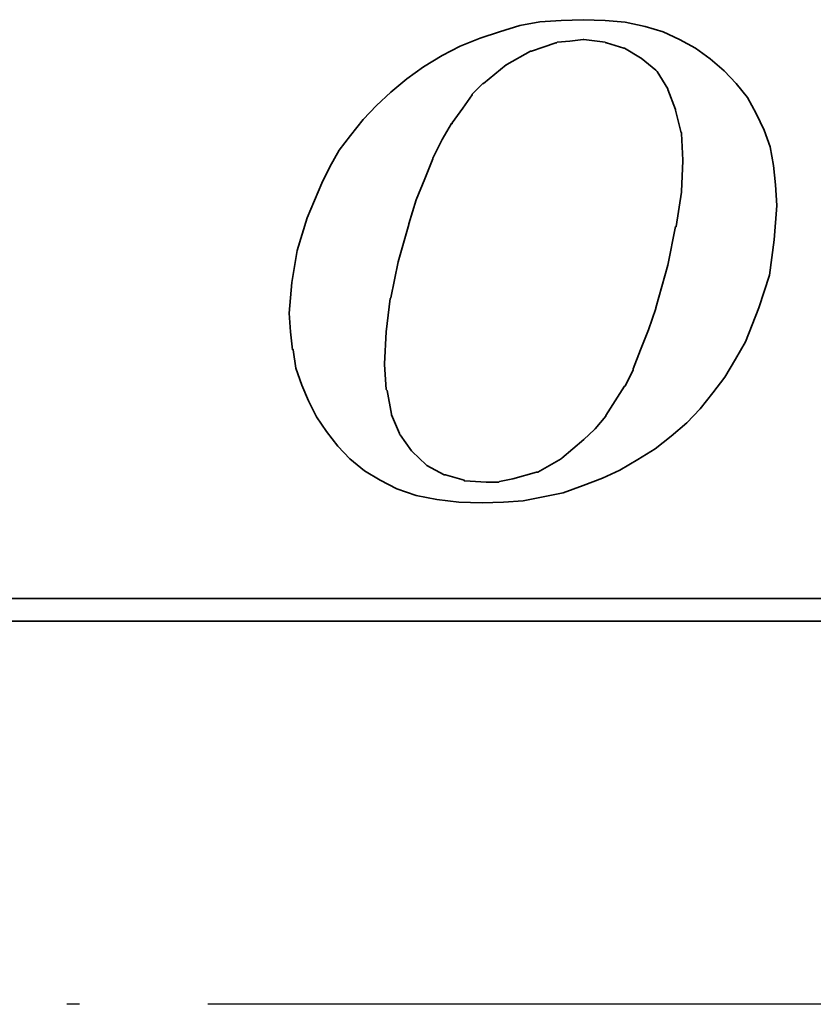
# Model space of a CAD drawing. Extents: x 904 to 1168, y 87 to 232.
# Tile 31 of 45: x 1126.13 to 1132.31, y 148.65 to 156.32. Entities that reach past the tile are written whole.
import ezdxf

# ---------------------------------------------------------------- set-up
doc = ezdxf.new("R2010")
doc.units = 0
doc.header["$MEASUREMENT"] = 0
doc.linetypes.add('CL-5', pattern=[7.1, 5, -1, 0.1, -1])
for name, color, linetype in [('CL', 1, 'CL-5'), ('DIM', 4, 'CONTINUOUS'), ('layer 1', 7, 'CONTINUOUS')]:
    doc.layers.add(name, color=color, linetype=linetype)

# ---------------------------------------------------------------- blocks, each defined once
blk = doc.blocks.new('TBI MOTION logo(完整正式版)')
at = {"layer": 'layer 1', "color": 22, "lineweight": 35}
for points, knots in [([(-11.34375, -6.98375), (-11.34375, -6.98375), (-10.91375, -7.43875), (-10.91375, -7.43875), (-10.91375, -7.43875), (-10.91375, -7.43875), (-10.38625, -7.87125), (-10.38625, -7.87125), (-10.38625, -7.87125), (-10.38625, -7.87125), (-9.81125, -8.20375), (-9.81125, -8.20375), (-9.81125, -8.20375), (-9.81125, -8.20375), (-9.21125, -8.51875), (-9.21125, -8.51875), (-9.21125, -8.51875), (-9.21125, -8.51875), (-8.51625, -8.75875), (-8.51625, -8.75875), (-8.51625, -8.75875), (-8.51625, -8.75875), (-7.77125, -8.90375), (-7.77125, -8.90375), (-7.77125, -8.90375), (-7.77125, -8.90375), (-6.97875, -8.99875), (-6.97875, -8.99875), (-6.97875, -8.99875), (-6.97875, -8.99875), (-6.14125, -9.02375), (-6.14125, -9.02375), (-6.14125, -9.02375), (-6.14125, -9.02375), (-5.37125, -8.99875), (-5.37125, -8.99875), (-5.37125, -8.99875), (-5.37125, -8.99875), (-4.65375, -8.94875), (-4.65375, -8.94875), (-4.65375, -8.94875), (-4.65375, -8.94875), (-3.93375, -8.80625), (-3.93375, -8.80625), (-3.93375, -8.80625), (-3.93375, -8.80625), (-3.21375, -8.66375), (-3.21375, -8.66375), (-3.21375, -8.66375), (-3.21375, -8.66375), (-2.49375, -8.39875), (-2.49375, -8.39875), (-2.49375, -8.39875), (-2.49375, -8.39875), (-1.79875, -8.13375), (-1.79875, -8.13375), (-1.79875, -8.13375), (-1.79875, -8.13375), (-1.17375, -7.84375), (-1.17375, -7.84375), (-1.17375, -7.84375), (-1.17375, -7.84375), (-0.52375, -7.46375), (-0.52375, -7.46375), (-0.52375, -7.46375), (-0.52375, -7.46375), (0.10124, -7.07875), (0.10124, -7.07875), (0.10124, -7.07875), (0.10124, -7.07875), (0.67625, -6.62375), (0.67625, -6.62375), (0.67625, -6.62375), (0.67625, -6.62375), (1.24874, -6.14375), (1.24874, -6.14375), (1.24874, -6.14375), (1.24874, -6.14375), (1.72874, -5.64125), (1.72874, -5.64125), (1.72874, -5.64125), (1.72874, -5.64125), (2.18624, -5.06375), (2.18624, -5.06375), (2.18624, -5.06375), (2.18624, -5.06375), (2.61625, -4.48874), (2.61625, -4.48874), (2.61625, -4.48874), (2.61625, -4.48874), (3.00125, -3.83874), (3.00125, -3.83874), (3.00125, -3.83874), (3.00125, -3.83874), (3.36124, -3.21374), (3.36124, -3.21374), (3.36124, -3.21374), (3.36124, -3.21374), (3.84374, -1.99125), (3.84374, -1.99125), (3.84374, -1.99125), (3.84374, -1.99125), (4.22625, -0.81875), (4.22625, -0.81875), (4.22625, -0.81875), (4.22625, -0.81875), (4.39125, 0.45624), (4.39125, 0.45624), (4.39125, 0.45624), (4.39125, 0.45624), (4.48874, 1.70124), (4.48874, 1.70124), (4.48874, 1.70124), (4.48874, 1.70124), (4.43874, 2.44625), (4.43874, 2.44625), (4.43874, 2.44625), (4.43874, 2.44625), (4.36874, 3.14125), (4.36874, 3.14125), (4.36874, 3.14125), (4.36874, 3.14125), (4.25125, 3.81125), (4.25125, 3.81125), (4.25125, 3.81125), (4.25125, 3.81125), (4.03124, 4.41125), (4.03124, 4.41125), (4.03124, 4.41125), (4.03124, 4.41125), (3.74374, 5.01125), (3.74374, 5.01125), (3.74374, 5.01125), (3.74374, 5.01125), (3.43124, 5.58875), (3.43124, 5.58875), (3.43124, 5.58875), (3.43124, 5.58875), (3.02625, 6.09125), (3.02625, 6.09125), (3.02625, 6.09125), (3.02625, 6.09125), (2.59374, 6.54875), (2.59374, 6.54875), (2.59374, 6.54875), (2.59374, 6.54875), (2.09124, 6.98125), (2.09124, 6.98125), (2.09124, 6.98125), (2.09124, 6.98125), (1.56124, 7.36625), (1.56124, 7.36625), (1.56124, 7.36625), (1.56124, 7.36625), (0.98624, 7.67625), (0.98624, 7.67625), (0.98624, 7.67625), (0.98624, 7.67625), (0.38624, 7.96375), (0.38624, 7.96375), (0.38624, 7.96375), (0.38624, 7.96375), (-0.25875, 8.15625), (-0.25875, 8.15625), (-0.25875, 8.15625), (-0.25875, 8.15625), (-0.98125, 8.30125), (-0.98125, 8.30125), (-0.98125, 8.30125), (-0.98125, 8.30125), (-1.70124, 8.37125), (-1.70124, 8.37125), (-1.70124, 8.37125), (-1.70124, 8.37125), (-2.49375, 8.39624), (-2.49375, 8.39624), (-2.49375, 8.39624), (-2.49375, 8.39624), (-3.28625, 8.37125), (-3.28625, 8.37125), (-3.28625, 8.37125), (-3.28625, 8.37125), (-4.05125, 8.32125), (-4.05125, 8.32125), (-4.05125, 8.32125), (-4.05125, 8.32125), (-4.77375, 8.18125), (-4.77375, 8.18125), (-4.77375, 8.18125), (-4.77375, 8.18125), (-5.51625, 7.96375), (-5.51625, 7.96375), (-5.51625, 7.96375), (-5.51625, 7.96375), (-6.21125, 7.72625), (-6.21125, 7.72625), (-6.21125, 7.72625), (-6.21125, 7.72625), (-6.92875, 7.43625), (-6.92875, 7.43625), (-6.92875, 7.43625), (-6.92875, 7.43625), (-7.57875, 7.10125), (-7.57875, 7.10125), (-7.57875, 7.10125), (-7.57875, 7.10125), (-8.24875, 6.69125), (-8.24875, 6.69125), (-8.24875, 6.69125), (-8.24875, 6.69125), (-8.84875, 6.26125), (-8.84875, 6.26125), (-8.84875, 6.26125), (-8.84875, 6.26125), (-9.42625, 5.78125), (-9.42625, 5.78125), (-9.42625, 5.78125), (-9.42625, 5.78125), (-9.95375, 5.30125), (-9.95375, 5.30125), (-9.95375, 5.30125), (-9.95375, 5.30125), (-10.43375, 4.79624), (-10.43375, 4.79624), (-10.43375, 4.79624), (-10.43375, 4.79624), (-10.88875, 4.22125), (-10.88875, 4.22125), (-10.88875, 4.22125), (-10.88875, 4.22125), (-11.29875, 3.69375), (-11.29875, 3.69375), (-11.29875, 3.69375), (-11.29875, 3.69375), (-11.63375, 3.09125), (-11.63375, 3.09125), (-11.63375, 3.09125), (-11.63375, 3.09125), (-11.91875, 2.49625), (-11.91875, 2.49625), (-11.91875, 2.49625), (-11.91875, 2.49625), (-12.44875, 1.24625), (-12.44875, 1.24625), (-12.44875, 1.24625), (-12.44875, 1.24625), (-12.80875, 0.06874), (-12.80875, 0.06874), (-12.80875, 0.06874), (-12.80875, 0.06874), (-12.99875, -1.07875), (-12.99875, -1.07875), (-12.99875, -1.07875), (-12.99875, -1.07875), (-13.09375, -2.18375), (-13.09375, -2.18375), (-13.09375, -2.18375), (-13.09375, -2.18375), (-13.04875, -2.85375), (-13.04875, -2.85375), (-13.04875, -2.85375), (-13.04875, -2.85375), (-12.97375, -3.50375), (-12.97375, -3.50375), (-12.97375, -3.50375), (-12.97375, -3.50375), (-12.95375, -3.50375), (-12.95375, -3.50375), (-12.95375, -3.50375), (-12.95375, -3.50375), (-12.85375, -4.17375), (-12.85375, -4.17375), (-12.85375, -4.17375), (-12.85375, -4.17375), (-12.63875, -4.77624), (-12.63875, -4.77624), (-12.63875, -4.77624), (-12.63875, -4.77624), (-12.39875, -5.35125), (-12.39875, -5.35125), (-12.39875, -5.35125), (-12.39875, -5.35125), (-12.11375, -5.92875), (-12.11375, -5.92875), (-12.11375, -5.92875), (-12.11375, -5.92875), (-11.75375, -6.45375), (-11.75375, -6.45375), (-11.75375, -6.45375), (-11.75375, -6.45375), (-11.34375, -6.98375), (-11.34375, -6.98375)], [0, 0, 0, 0, 0.01369863, 0.01369863, 0.01369863, 0.01369863, 0.02739726, 0.02739726, 0.02739726, 0.02739726, 0.04109589, 0.04109589, 0.04109589, 0.04109589, 0.05479452, 0.05479452, 0.05479452, 0.05479452, 0.06849315, 0.06849315, 0.06849315, 0.06849315, 0.08219178, 0.08219178, 0.08219178, 0.08219178, 0.09589041, 0.09589041, 0.09589041, 0.09589041, 0.10958904, 0.10958904, 0.10958904, 0.10958904, 0.12328767, 0.12328767, 0.12328767, 0.12328767, 0.1369863, 0.1369863, 0.1369863, 0.1369863, 0.15068493, 0.15068493, 0.15068493, 0.15068493, 0.16438356, 0.16438356, 0.16438356, 0.16438356, 0.17808219, 0.17808219, 0.17808219, 0.17808219, 0.19178082, 0.19178082, 0.19178082, 0.19178082, 0.20547945, 0.20547945, 0.20547945, 0.20547945, 0.21917808, 0.21917808, 0.21917808, 0.21917808, 0.23287671, 0.23287671, 0.23287671, 0.23287671, 0.24657534, 0.24657534, 0.24657534, 0.24657534, 0.26027397, 0.26027397, 0.26027397, 0.26027397, 0.2739726, 0.2739726, 0.2739726, 0.2739726, 0.28767123, 0.28767123, 0.28767123, 0.28767123, 0.30136986, 0.30136986, 0.30136986, 0.30136986, 0.31506849, 0.31506849, 0.31506849, 0.31506849, 0.32876712, 0.32876712, 0.32876712, 0.32876712, 0.34246575, 0.34246575, 0.34246575, 0.34246575, 0.35616438, 0.35616438, 0.35616438, 0.35616438, 0.36986301, 0.36986301, 0.36986301, 0.36986301, 0.38356164, 0.38356164, 0.38356164, 0.38356164, 0.39726027, 0.39726027, 0.39726027, 0.39726027, 0.4109589, 0.4109589, 0.4109589, 0.4109589, 0.42465753, 0.42465753, 0.42465753, 0.42465753, 0.43835616, 0.43835616, 0.43835616, 0.43835616, 0.45205479, 0.45205479, 0.45205479, 0.45205479, 0.46575342, 0.46575342, 0.46575342, 0.46575342, 0.47945205, 0.47945205, 0.47945205, 0.47945205, 0.49315068, 0.49315068, 0.49315068, 0.49315068, 0.50684932, 0.50684932, 0.50684932, 0.50684932, 0.52054795, 0.52054795, 0.52054795, 0.52054795, 0.53424658, 0.53424658, 0.53424658, 0.53424658, 0.54794521, 0.54794521, 0.54794521, 0.54794521, 0.56164384, 0.56164384, 0.56164384, 0.56164384, 0.57534247, 0.57534247, 0.57534247, 0.57534247, 0.5890411, 0.5890411, 0.5890411, 0.5890411, 0.60273973, 0.60273973, 0.60273973, 0.60273973, 0.61643836, 0.61643836, 0.61643836, 0.61643836, 0.63013699, 0.63013699, 0.63013699, 0.63013699, 0.64383562, 0.64383562, 0.64383562, 0.64383562, 0.65753425, 0.65753425, 0.65753425, 0.65753425, 0.67123288, 0.67123288, 0.67123288, 0.67123288, 0.68493151, 0.68493151, 0.68493151, 0.68493151, 0.69863014, 0.69863014, 0.69863014, 0.69863014, 0.71232877, 0.71232877, 0.71232877, 0.71232877, 0.7260274, 0.7260274, 0.7260274, 0.7260274, 0.73972603, 0.73972603, 0.73972603, 0.73972603, 0.75342466, 0.75342466, 0.75342466, 0.75342466, 0.76712329, 0.76712329, 0.76712329, 0.76712329, 0.78082192, 0.78082192, 0.78082192, 0.78082192, 0.79452055, 0.79452055, 0.79452055, 0.79452055, 0.80821918, 0.80821918, 0.80821918, 0.80821918, 0.82191781, 0.82191781, 0.82191781, 0.82191781, 0.83561644, 0.83561644, 0.83561644, 0.83561644, 0.84931507, 0.84931507, 0.84931507, 0.84931507, 0.8630137, 0.8630137, 0.8630137, 0.8630137, 0.87671233, 0.87671233, 0.87671233, 0.87671233, 0.89041096, 0.89041096, 0.89041096, 0.89041096, 0.90410959, 0.90410959, 0.90410959, 0.90410959, 0.91780822, 0.91780822, 0.91780822, 0.91780822, 0.93150685, 0.93150685, 0.93150685, 0.93150685, 0.94520548, 0.94520548, 0.94520548, 0.94520548, 0.95890411, 0.95890411, 0.95890411, 0.95890411, 0.97260274, 0.97260274, 0.97260274, 0.97260274, 0.98630137, 0.98630137, 0.98630137, 0.98630137, 1, 1, 1, 1]), ([(-8.77875, 1.03124), (-8.77875, 1.03124), (-8.51625, 1.89625), (-8.51625, 1.89625), (-8.51625, 1.89625), (-8.51625, 1.89625), (-8.20375, 2.66375), (-8.20375, 2.66375), (-8.20375, 2.66375), (-8.20375, 2.66375), (-7.91625, 3.38125), (-7.91625, 3.38125), (-7.91625, 3.38125), (-7.91625, 3.38125), (-7.91625, 3.40624), (-7.91625, 3.40624), (-7.91625, 3.40624), (-7.91625, 3.40624), (-7.57875, 4.07624), (-7.57875, 4.07624), (-7.57875, 4.07624), (-7.57875, 4.07624), (-7.24375, 4.65125), (-7.24375, 4.65125), (-7.24375, 4.65125), (-7.24375, 4.65125), (-7.21875, 4.65125), (-7.21875, 4.65125), (-7.21875, 4.65125), (-7.21875, 4.65125), (-7.21875, 4.67624), (-7.21875, 4.67624), (-7.21875, 4.67624), (-7.21875, 4.67624), (-6.83625, 5.20375), (-6.83625, 5.20375), (-6.83625, 5.20375), (-6.83625, 5.20375), (-6.49875, 5.68625), (-6.49875, 5.68625), (-6.49875, 5.68625), (-6.49875, 5.68625), (-6.49875, 5.70625), (-6.49875, 5.70625), (-6.49875, 5.70625), (-6.49875, 5.70625), (-6.11625, 6.09125), (-6.11625, 6.09125), (-6.11625, 6.09125), (-6.11625, 6.09125), (-6.09125, 6.09125), (-6.09125, 6.09125), (-6.09125, 6.09125), (-6.09125, 6.09125), (-5.27375, 6.76625), (-5.27375, 6.76625), (-5.27375, 6.76625), (-5.27375, 6.76625), (-5.24875, 6.76625), (-5.24875, 6.76625), (-5.24875, 6.76625), (-5.24875, 6.76625), (-5.24875, 6.78625), (-5.24875, 6.78625), (-5.24875, 6.78625), (-5.24875, 6.78625), (-4.38875, 7.26624), (-4.38875, 7.26624), (-4.38875, 7.26624), (-4.38875, 7.26624), (-4.36125, 7.26624), (-4.36125, 7.26624), (-4.36125, 7.26624), (-4.36125, 7.26624), (-3.93375, 7.41125), (-3.93375, 7.41125), (-3.93375, 7.41125), (-3.93375, 7.41125), (-3.47375, 7.55625), (-3.47375, 7.55625), (-3.47375, 7.55625), (-3.47375, 7.55625), (-3.45375, 7.55625), (-3.45375, 7.55625), (-3.45375, 7.55625), (-3.45375, 7.55625), (-3.42875, 7.58124), (-3.42875, 7.58124), (-3.42875, 7.58124), (-3.42875, 7.58124), (-2.97375, 7.62625), (-2.97375, 7.62625), (-2.97375, 7.62625), (-2.97375, 7.62625), (-2.49375, 7.67625), (-2.49375, 7.67625), (-2.49375, 7.67625), (-2.49375, 7.67625), (-2.46875, 7.67625), (-2.46875, 7.67625), (-2.46875, 7.67625), (-2.46875, 7.67625), (-1.70124, 7.58124), (-1.70124, 7.58124), (-1.70124, 7.58124), (-1.70124, 7.58124), (-1.67875, 7.55625), (-1.67875, 7.55625), (-1.67875, 7.55625), (-1.67875, 7.55625), (-1.65375, 7.55625), (-1.65375, 7.55625), (-1.65375, 7.55625), (-1.65375, 7.55625), (-1.03125, 7.36625), (-1.03125, 7.36625), (-1.03125, 7.36625), (-1.03125, 7.36625), (-1.00625, 7.36625), (-1.00625, 7.36625), (-1.00625, 7.36625), (-1.00625, 7.36625), (-0.43124, 7.02624), (-0.43124, 7.02624), (-0.43124, 7.02624), (-0.43124, 7.02624), (-0.40625, 7.00624), (-0.40625, 7.00624), (-0.40625, 7.00624), (-0.40625, 7.00624), (0.12124, 6.57124), (0.12124, 6.57124), (0.12124, 6.57124), (0.12124, 6.57124), (0.14624, 6.54875), (0.14624, 6.54875), (0.14624, 6.54875), (0.14624, 6.54875), (0.17124, 6.52375), (0.17124, 6.52375), (0.17124, 6.52375), (0.17124, 6.52375), (0.55625, 5.89875), (0.55625, 5.89875), (0.55625, 5.89875), (0.55625, 5.89875), (0.55625, 5.87625), (0.55625, 5.87625), (0.55625, 5.87625), (0.55625, 5.87625), (0.84124, 5.15625), (0.84124, 5.15625), (0.84124, 5.15625), (0.84124, 5.15625), (0.84124, 5.13125), (0.84124, 5.13125), (0.84124, 5.13125), (0.84124, 5.13125), (1.03624, 4.31875), (1.03624, 4.31875), (1.03624, 4.31875), (1.03624, 4.31875), (1.05624, 4.31875), (1.05624, 4.31875), (1.05624, 4.31875), (1.05624, 4.31875), (1.05624, 4.29125), (1.05624, 4.29125), (1.05624, 4.29125), (1.05624, 4.29125), (1.10625, 3.33125), (1.10625, 3.33125), (1.10625, 3.33125), (1.10625, 3.33125), (1.10625, 3.30875), (1.10625, 3.30875), (1.10625, 3.30875), (1.10625, 3.30875), (1.05624, 2.20624), (1.05624, 2.20624), (1.05624, 2.20624), (1.05624, 2.20624), (1.05624, 2.18124), (1.05624, 2.18124), (1.05624, 2.18124), (1.05624, 2.18124), (0.86624, 0.93624), (0.86624, 0.93624), (0.86624, 0.93624), (0.86624, 0.93624), (0.84124, 0.93624), (0.84124, 0.93624), (0.84124, 0.93624), (0.84124, 0.93624), (0.55625, -0.45874), (0.55625, -0.45874), (0.55625, -0.45874), (0.55625, -0.45874), (0.12124, -1.99125), (0.12124, -1.99125), (0.12124, -1.99125), (0.12124, -1.99125), (0.12124, -2.01874), (0.12124, -2.01874), (0.12124, -2.01874), (0.12124, -2.01874), (-0.13874, -2.78375), (-0.13874, -2.78375), (-0.13874, -2.78375), (-0.13874, -2.78375), (-0.43124, -3.50375), (-0.43124, -3.50375), (-0.43124, -3.50375), (-0.43124, -3.50375), (-0.69375, -4.19875), (-0.69375, -4.19875), (-0.69375, -4.19875), (-0.69375, -4.19875), (-0.69375, -4.22375), (-0.69375, -4.22375), (-0.69375, -4.22375), (-0.69375, -4.22375), (-0.98125, -4.82374), (-0.98125, -4.82374), (-0.98125, -4.82374), (-0.98125, -4.82374), (-1.00625, -4.82374), (-1.00625, -4.82374), (-1.00625, -4.82374), (-1.00625, -4.82374), (-1.33875, -5.35125), (-1.33875, -5.35125), (-1.33875, -5.35125), (-1.33875, -5.35125), (-1.67875, -5.87875), (-1.67875, -5.87875), (-1.67875, -5.87875), (-1.67875, -5.87875), (-1.67875, -5.90375), (-1.67875, -5.90375), (-1.67875, -5.90375), (-1.67875, -5.90375), (-2.05875, -6.35875), (-2.05875, -6.35875), (-2.05875, -6.35875), (-2.05875, -6.35875), (-2.08375, -6.38375), (-2.08375, -6.38375), (-2.08375, -6.38375), (-2.08375, -6.38375), (-2.46875, -6.74375), (-2.46875, -6.74375), (-2.46875, -6.74375), (-2.46875, -6.74375), (-3.25875, -7.41625), (-3.25875, -7.41625), (-3.25875, -7.41625), (-3.25875, -7.41625), (-3.28625, -7.43875), (-3.28625, -7.43875), (-3.28625, -7.43875), (-3.28625, -7.43875), (-4.12375, -7.91875), (-4.12375, -7.91875), (-4.12375, -7.91875), (-4.12375, -7.91875), (-4.14875, -7.91875), (-4.14875, -7.91875), (-4.14875, -7.91875), (-4.14875, -7.91875), (-4.17125, -7.91875), (-4.17125, -7.91875), (-4.17125, -7.91875), (-4.17125, -7.91875), (-5.03375, -8.15875), (-5.03375, -8.15875), (-5.03375, -8.15875), (-5.03375, -8.15875), (-5.51625, -8.25625), (-5.51625, -8.25625), (-5.51625, -8.25625), (-5.51625, -8.25625), (-5.54125, -8.27875), (-5.54125, -8.27875), (-5.54125, -8.27875), (-5.54125, -8.27875), (-5.56375, -8.27875), (-5.56375, -8.27875), (-5.56375, -8.27875), (-5.56375, -8.27875), (-5.99625, -8.27875), (-5.99625, -8.27875), (-5.99625, -8.27875), (-5.99625, -8.27875), (-6.76375, -8.23125), (-6.76375, -8.23125), (-6.76375, -8.23125), (-6.76375, -8.23125), (-6.78875, -8.23125), (-6.78875, -8.23125), (-6.78875, -8.23125), (-6.78875, -8.23125), (-6.78875, -8.20375), (-6.78875, -8.20375), (-6.78875, -8.20375), (-6.78875, -8.20375), (-7.45875, -8.01375), (-7.45875, -8.01375), (-7.45875, -8.01375), (-7.45875, -8.01375), (-7.48375, -8.01375), (-7.48375, -8.01375), (-7.48375, -8.01375), (-7.48375, -8.01375), (-7.50875, -8.01375), (-7.50875, -8.01375), (-7.50875, -8.01375), (-7.50875, -8.01375), (-8.13125, -7.67875), (-8.13125, -7.67875), (-8.13125, -7.67875), (-8.13125, -7.67875), (-8.15625, -7.65375), (-8.15625, -7.65375), (-8.15625, -7.65375), (-8.15625, -7.65375), (-8.65875, -7.17375), (-8.65875, -7.17375), (-8.65875, -7.17375), (-8.65875, -7.17375), (-8.68375, -7.14875), (-8.68375, -7.14875), (-8.68375, -7.14875), (-8.68375, -7.14875), (-9.08875, -6.57375), (-9.08875, -6.57375), (-9.08875, -6.57375), (-9.08875, -6.57375), (-9.11375, -6.54875), (-9.11375, -6.54875), (-9.11375, -6.54875), (-9.11375, -6.54875), (-9.11375, -6.52875), (-9.11375, -6.52875), (-9.11375, -6.52875), (-9.11375, -6.52875), (-9.40375, -5.85375), (-9.40375, -5.85375), (-9.40375, -5.85375), (-9.40375, -5.85375), (-9.40375, -5.82875), (-9.40375, -5.82875), (-9.40375, -5.82875), (-9.40375, -5.82875), (-9.56875, -4.96875), (-9.56875, -4.96875), (-9.56875, -4.96875), (-9.56875, -4.96875), (-9.59375, -4.94375), (-9.59375, -4.94375), (-9.59375, -4.94375), (-9.59375, -4.94375), (-9.66375, -4.03375), (-9.66375, -4.03375), (-9.66375, -4.03375), (-9.66375, -4.03375), (-9.66375, -4.00875), (-9.66375, -4.00875), (-9.66375, -4.00875), (-9.66375, -4.00875), (-9.59375, -2.85375), (-9.59375, -2.85375), (-9.59375, -2.85375), (-9.59375, -2.85375), (-9.45125, -1.65875), (-9.45125, -1.65875), (-9.45125, -1.65875), (-9.45125, -1.65875), (-9.42625, -1.63375), (-9.42625, -1.63375), (-9.42625, -1.63375), (-9.42625, -1.63375), (-9.16125, -0.33875), (-9.16125, -0.33875), (-9.16125, -0.33875), (-9.16125, -0.33875), (-8.77875, 1.00624), (-8.77875, 1.00624), (-8.77875, 1.00624), (-8.77875, 1.00624), (-8.77875, 1.03124), (-8.77875, 1.03124)], [0, 0, 0, 0, 0.01020408, 0.01020408, 0.01020408, 0.01020408, 0.02040816, 0.02040816, 0.02040816, 0.02040816, 0.03061224, 0.03061224, 0.03061224, 0.03061224, 0.04081633, 0.04081633, 0.04081633, 0.04081633, 0.05102041, 0.05102041, 0.05102041, 0.05102041, 0.06122449, 0.06122449, 0.06122449, 0.06122449, 0.07142857, 0.07142857, 0.07142857, 0.07142857, 0.08163265, 0.08163265, 0.08163265, 0.08163265, 0.09183673, 0.09183673, 0.09183673, 0.09183673, 0.10204082, 0.10204082, 0.10204082, 0.10204082, 0.1122449, 0.1122449, 0.1122449, 0.1122449, 0.12244898, 0.12244898, 0.12244898, 0.12244898, 0.13265306, 0.13265306, 0.13265306, 0.13265306, 0.14285714, 0.14285714, 0.14285714, 0.14285714, 0.15306122, 0.15306122, 0.15306122, 0.15306122, 0.16326531, 0.16326531, 0.16326531, 0.16326531, 0.17346939, 0.17346939, 0.17346939, 0.17346939, 0.18367347, 0.18367347, 0.18367347, 0.18367347, 0.19387755, 0.19387755, 0.19387755, 0.19387755, 0.20408163, 0.20408163, 0.20408163, 0.20408163, 0.21428571, 0.21428571, 0.21428571, 0.21428571, 0.2244898, 0.2244898, 0.2244898, 0.2244898, 0.23469388, 0.23469388, 0.23469388, 0.23469388, 0.24489796, 0.24489796, 0.24489796, 0.24489796, 0.25510204, 0.25510204, 0.25510204, 0.25510204, 0.26530612, 0.26530612, 0.26530612, 0.26530612, 0.2755102, 0.2755102, 0.2755102, 0.2755102, 0.28571429, 0.28571429, 0.28571429, 0.28571429, 0.29591837, 0.29591837, 0.29591837, 0.29591837, 0.30612245, 0.30612245, 0.30612245, 0.30612245, 0.31632653, 0.31632653, 0.31632653, 0.31632653, 0.32653061, 0.32653061, 0.32653061, 0.32653061, 0.33673469, 0.33673469, 0.33673469, 0.33673469, 0.34693878, 0.34693878, 0.34693878, 0.34693878, 0.35714286, 0.35714286, 0.35714286, 0.35714286, 0.36734694, 0.36734694, 0.36734694, 0.36734694, 0.37755102, 0.37755102, 0.37755102, 0.37755102, 0.3877551, 0.3877551, 0.3877551, 0.3877551, 0.39795918, 0.39795918, 0.39795918, 0.39795918, 0.40816327, 0.40816327, 0.40816327, 0.40816327, 0.41836735, 0.41836735, 0.41836735, 0.41836735, 0.42857143, 0.42857143, 0.42857143, 0.42857143, 0.43877551, 0.43877551, 0.43877551, 0.43877551, 0.44897959, 0.44897959, 0.44897959, 0.44897959, 0.45918367, 0.45918367, 0.45918367, 0.45918367, 0.46938776, 0.46938776, 0.46938776, 0.46938776, 0.47959184, 0.47959184, 0.47959184, 0.47959184, 0.48979592, 0.48979592, 0.48979592, 0.48979592, 0.5, 0.5, 0.5, 0.5, 0.51020408, 0.51020408, 0.51020408, 0.51020408, 0.52040816, 0.52040816, 0.52040816, 0.52040816, 0.53061224, 0.53061224, 0.53061224, 0.53061224, 0.54081633, 0.54081633, 0.54081633, 0.54081633, 0.55102041, 0.55102041, 0.55102041, 0.55102041, 0.56122449, 0.56122449, 0.56122449, 0.56122449, 0.57142857, 0.57142857, 0.57142857, 0.57142857, 0.58163265, 0.58163265, 0.58163265, 0.58163265, 0.59183673, 0.59183673, 0.59183673, 0.59183673, 0.60204082, 0.60204082, 0.60204082, 0.60204082, 0.6122449, 0.6122449, 0.6122449, 0.6122449, 0.62244898, 0.62244898, 0.62244898, 0.62244898, 0.63265306, 0.63265306, 0.63265306, 0.63265306, 0.64285714, 0.64285714, 0.64285714, 0.64285714, 0.65306122, 0.65306122, 0.65306122, 0.65306122, 0.66326531, 0.66326531, 0.66326531, 0.66326531, 0.67346939, 0.67346939, 0.67346939, 0.67346939, 0.68367347, 0.68367347, 0.68367347, 0.68367347, 0.69387755, 0.69387755, 0.69387755, 0.69387755, 0.70408163, 0.70408163, 0.70408163, 0.70408163, 0.71428571, 0.71428571, 0.71428571, 0.71428571, 0.7244898, 0.7244898, 0.7244898, 0.7244898, 0.73469388, 0.73469388, 0.73469388, 0.73469388, 0.74489796, 0.74489796, 0.74489796, 0.74489796, 0.75510204, 0.75510204, 0.75510204, 0.75510204, 0.76530612, 0.76530612, 0.76530612, 0.76530612, 0.7755102, 0.7755102, 0.7755102, 0.7755102, 0.78571429, 0.78571429, 0.78571429, 0.78571429, 0.79591837, 0.79591837, 0.79591837, 0.79591837, 0.80612245, 0.80612245, 0.80612245, 0.80612245, 0.81632653, 0.81632653, 0.81632653, 0.81632653, 0.82653061, 0.82653061, 0.82653061, 0.82653061, 0.83673469, 0.83673469, 0.83673469, 0.83673469, 0.84693878, 0.84693878, 0.84693878, 0.84693878, 0.85714286, 0.85714286, 0.85714286, 0.85714286, 0.86734694, 0.86734694, 0.86734694, 0.86734694, 0.87755102, 0.87755102, 0.87755102, 0.87755102, 0.8877551, 0.8877551, 0.8877551, 0.8877551, 0.89795918, 0.89795918, 0.89795918, 0.89795918, 0.90816327, 0.90816327, 0.90816327, 0.90816327, 0.91836735, 0.91836735, 0.91836735, 0.91836735, 0.92857143, 0.92857143, 0.92857143, 0.92857143, 0.93877551, 0.93877551, 0.93877551, 0.93877551, 0.94897959, 0.94897959, 0.94897959, 0.94897959, 0.95918367, 0.95918367, 0.95918367, 0.95918367, 0.96938776, 0.96938776, 0.96938776, 0.96938776, 0.97959184, 0.97959184, 0.97959184, 0.97959184, 0.98979592, 0.98979592, 0.98979592, 0.98979592, 1, 1, 1, 1]), ([(75.90875, -9.47875), (75.90875, -9.47875), (75.90875, -12.28625), (75.90875, -12.28625), (75.90875, -12.28625), (75.90875, -12.28625), (75.90875, -12.47875), (75.90875, -12.47875), (75.90875, -12.47875), (75.90875, -12.47875), (75.71625, -12.47875), (75.71625, -12.47875), (75.71625, -12.47875), (75.71625, -12.47875), (-88.32875, -12.47875), (-88.32875, -12.47875), (-88.32875, -12.47875), (-88.32875, -12.47875), (-88.32875, -13.29375), (-88.32875, -13.29375), (-88.32875, -13.29375), (-88.32875, -13.29375), (82.89125, -13.29375), (82.89125, -13.29375), (82.89125, -13.29375), (82.89125, -13.29375), (75.90875, -9.47875), (75.90875, -9.47875)], [0, 0, 0, 0, 0.14285714, 0.14285714, 0.14285714, 0.14285714, 0.28571429, 0.28571429, 0.28571429, 0.28571429, 0.42857143, 0.42857143, 0.42857143, 0.42857143, 0.57142857, 0.57142857, 0.57142857, 0.57142857, 0.71428571, 0.71428571, 0.71428571, 0.71428571, 0.85714286, 0.85714286, 0.85714286, 0.85714286, 1, 1, 1, 1])]:
    blk.add_open_spline(points, degree=3, knots=knots, dxfattribs=at)

msp = doc.modelspace()

# ---------------------------------------------------------------- linework, layer by layer
at = {"layer": 'CL', "color": 7}
msp.add_line((1168.0926, 148.6472), (1072.1171, 148.6472), dxfattribs=at)

# ---------------------------------------------------------------- block references
at = {"layer": 'DIM', "xscale": 0.2159999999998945, "yscale": 0.2159999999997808, "zscale": 0.216}
msp.add_blockref('TBI MOTION logo(完整正式版)', (1131.0551, 154.5022), dxfattribs=at)

doc.saveas('drawing.dxf')
